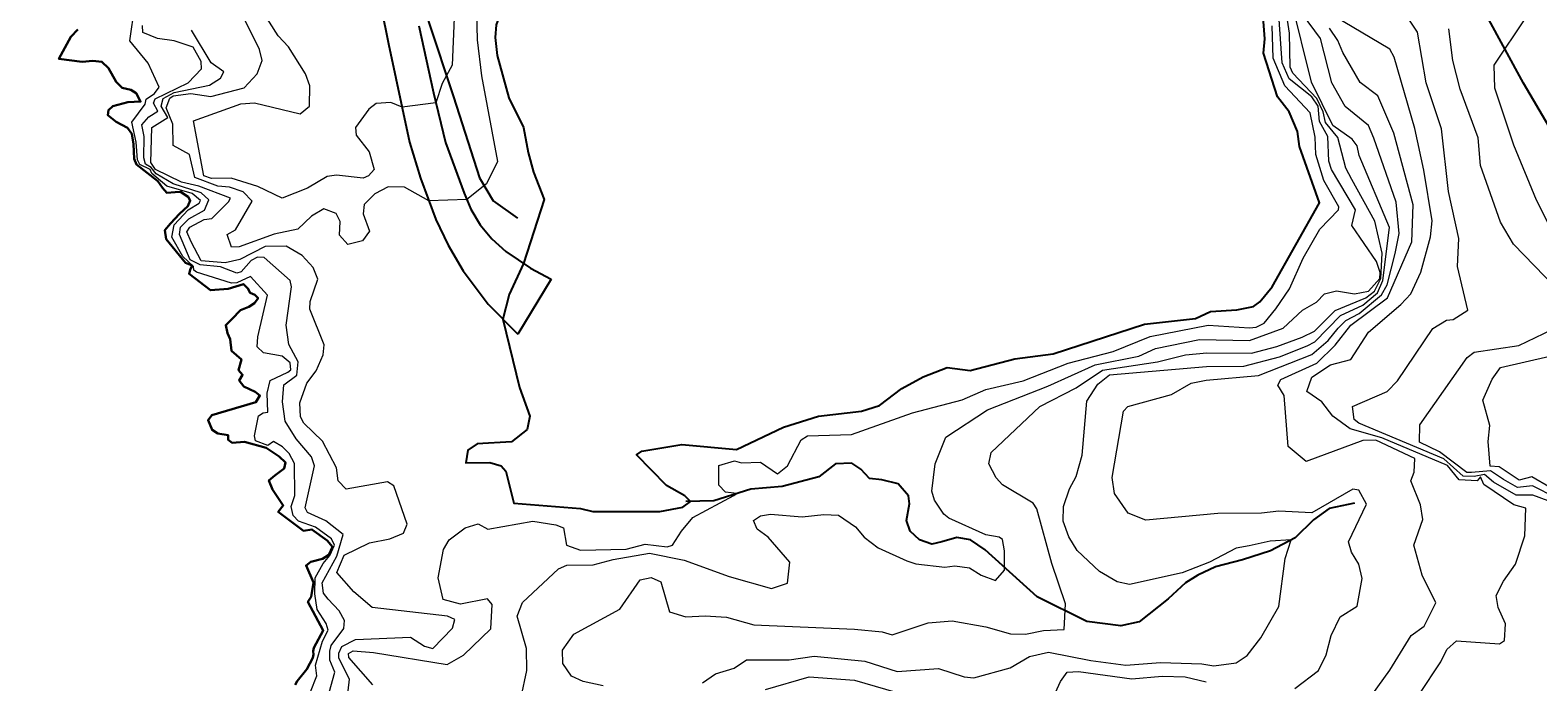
# Model space of a CAD drawing. Header units: metres. Extents: x 0 to 385757, y 0 to 6885278.
# Tile 5 of 108: x 308591 to 308707, y 6883909 to 6883959. Entities that reach past the tile are written whole.
import ezdxf

# ---------------------------------------------------------------- set-up
doc = ezdxf.new("R2010")
doc.units = ezdxf.units.M
for name, color, linetype, lineweight in [('_Hjelpelinjer', 7, 'Continuous', 0), ('K--DI---03001--Kystkontur-VANN', 8, 'Continuous', 30), ('K--DI---07018--Vegdekkekant-VKANT', 250, 'Continuous', 25), ('K--DI---Høydekurve-KURVE', 8, 'Continuous', 9), ('K--DI---Høydekurve-TKURVE', 7, 'Continuous', 20)]:
    doc.layers.add(name, color=color, linetype=linetype, lineweight=lineweight)
for name, color, linetype in [('K--DI---02003--Forsenkningskurve-FORKURVE', 8, 'STREK MED BDS208'), ('K--DI---09111--KantUtsnitt', 9, 'Continuous'), ('K--DI---Gjerde', 9, 'Continuous'), ('K--DI---KanalGrøft', 153, 'Continuous')]:
    doc.layers.add(name, color=color, linetype=linetype)
doc.styles.get("Standard").update_dxf_attribs({"font": 'isocpeur.ttf'})
doc.linetypes.add('STREK MED BDS208', pattern='A,3.5,[208,BDS.shx,S=128,R=0,X=0,Y=0]', length=3.5)
doc.dimstyles.new('Civil Tools', dxfattribs={"dimtxt": 2.5, "dimasz": 3, "dimexe": 0, "dimexo": 0, "dimgap": 2, "dimtad": 1, "dimdec": 0, "dimzin": 0, "dimdsep": 46, "dimtxsty": 'Standard', "dimblk1": 'OBLIQUE', "dimblk2": 'OBLIQUE', "dimsah": 1, "dimtsz": 1.5, "dimcen": 4, "dimadec": 0, "dimazin": 0, "dimtfac": 1, "dimtdec": 4, "dimtix": 1, "dimtmove": 0, "dimatfit": 3, "dimfxl": 1, "dimtolj": 1, "dimtzin": 0, "dimarcsym": 0})

# ---------------------------------------------------------------- blocks, each defined once
blk = doc.blocks.new('*D137')
at = {"layer": '_Hjelpelinjer', "color": 0, "linetype": 'Continuous', "lineweight": -2, "transparency": 16777216}
for p, q in [((308693.23, 6884473.63), (308693.23, 6884475.46)), ((308693.56, 6884473.03), (308693.23, 6884473.63)), ((308693.56, 6884472.4), (308693.56, 6884473.03))]:
    blk.add_line(p, q, dxfattribs=at)
at = {"layer": 'Defpoints', "color": 0, "linetype": 'Continuous', "transparency": 16777216}
for p in [(308693.23, 6884474.23), (308693.56, 6884472.4), (0, 0)]:
    blk.add_point(p, dxfattribs=at)
at = {"layer": '_Hjelpelinjer', "color": 0, "linetype": 'Continuous', "transparency": 16777216, "insert": (308692.9, 6884474.94), "char_height": 0.25, "attachment_point": 5, "rotation": 90}
blk.add_mtext('\\A1;308694', dxfattribs=at)
blk = doc.blocks.new('_Oblique')
at = {"color": 0, "linetype": 'ByBlock', "lineweight": -2}
blk.add_line((-0.5, -0.5), (0.5, 0.5), dxfattribs=at)
blk = doc.blocks.new('*D139')
at = {"layer": '_Hjelpelinjer', "color": 0, "linetype": 'Continuous', "lineweight": -2, "transparency": 16777216}
for p, q in [((308692.53, 6884448.54), (308693.13, 6884449.54)), ((308693.13, 6884449.54), (308695.18, 6884449.54)), ((308690.48, 6884448.54), (308692.53, 6884448.54))]:
    blk.add_line(p, q, dxfattribs=at)
at = {"layer": 'Defpoints', "color": 0, "linetype": 'Continuous', "transparency": 16777216}
for p in [(308693.73, 6884449.54), (308690.48, 6884448.54), (0, 0)]:
    blk.add_point(p, dxfattribs=at)
at = {"layer": '_Hjelpelinjer', "color": 0, "linetype": 'Continuous', "transparency": 16777216, "insert": (308694.55, 6884449.86), "char_height": 0.25, "attachment_point": 5}
blk.add_mtext('\\A1;6884449', dxfattribs=at)
blk = doc.blocks.new('*D141')
at = {"layer": '_Hjelpelinjer', "color": 0, "linetype": 'Continuous', "lineweight": -2, "transparency": 16777216}
for p, q in [((308672.53, 6884476.78), (308672.53, 6884478.58)), ((308672.25, 6884476.48), (308672.53, 6884476.78)), ((308672.25, 6884475.88), (308672.25, 6884476.48))]:
    blk.add_line(p, q, dxfattribs=at)
at = {"layer": 'Defpoints', "color": 0, "linetype": 'Continuous', "transparency": 16777216}
for p in [(308672.53, 6884477.38), (308672.25, 6884475.88), (0, 0)]:
    blk.add_point(p, dxfattribs=at)
at = {"layer": '_Hjelpelinjer', "color": 0, "linetype": 'Continuous', "transparency": 16777216, "insert": (308672.2, 6884478.08), "char_height": 0.25, "attachment_point": 5, "rotation": 90}
blk.add_mtext('\\A1;308672', dxfattribs=at)

msp = doc.modelspace()

# ---------------------------------------------------------------- linework, layer by layer
at = {"layer": 'K--DI---02003--Forsenkningskurve-FORKURVE', "elevation": 3, "flags": 128}
msp.add_lwpolyline([(308680.73, 6883971.9), (308680.66, 6883972.38), (308679.51, 6883974.85), (308679.46, 6883975.73), (308678.63, 6883976.18), (308674.35, 6883977.84), (308672.94, 6883978.22), (308672.15, 6883978.65), (308671.5, 6883978.63), (308668.59, 6883976.62), (308666.94, 6883975.96), (308663.91, 6883975.54), (308663.46, 6883975.32), (308662.85, 6883975.35), (308660.62, 6883973.27), (308656.76, 6883974.01), (308655.5, 6883973.46), (308654.49, 6883972.23), (308653.44, 6883971.71), (308650.27, 6883971.04), (308648.56, 6883970.34), (308647.43, 6883970.08), (308645.14, 6883969.97), (308641.11, 6883968.45), (308639.15, 6883968.4), (308636.43, 6883967.46), (308633.66, 6883967.69), (308631.36, 6883966.9), (308629.93, 6883965.69), (308627.66, 6883962.29), (308626.67, 6883959.63), (308626.6, 6883958.67), (308626.76, 6883957.26), (308627.66, 6883954), (308628.8, 6883951.71), (308629.16, 6883949.77), (308629.57, 6883948.23), (308630.39, 6883946.13), (308628.8, 6883941.18), (308627.69, 6883938.77), (308627.2, 6883936.87), (308628.49, 6883931.59), (308629.29, 6883929.38), (308629.08, 6883928.34), (308627.87, 6883927.38), (308625.2, 6883927.22), (308624.48, 6883926.75), (308624.31, 6883925.76), (308626.17, 6883925.79), (308627.07, 6883925.53), (308627.42, 6883925.11), (308628.04, 6883922.64), (308633.2, 6883922.24), (308634.15, 6883921.99), (308639.35, 6883921.99), (308641.12, 6883922.32), (308641.71, 6883922.77), (308641.29, 6883923.21), (308639.87, 6883924), (308637.53, 6883926.37), (308637.95, 6883926.66), (308641.04, 6883927.18), (308645.27, 6883926.8), (308648.93, 6883928.51), (308651.63, 6883929.36), (308654.96, 6883929.76), (308656.35, 6883930.19), (308658.07, 6883931.5), (308659.73, 6883932.4), (308661.58, 6883933.13), (308663.38, 6883932.9), (308666.83, 6883933.8), (308669.81, 6883934.18), (308676.87, 6883936.48), (308680.82, 6883936.92), (308681.98, 6883937.47), (308684.01, 6883937.59), (308685.32, 6883937.86), (308685.81, 6883938.22), (308686.75, 6883939.37), (308690.42, 6883945.86), (308688.87, 6883950.23), (308688.73, 6883951.39), (308688.07, 6883952.92), (308687.18, 6883954.07), (308686.08, 6883957.46), (308686.18, 6883958.55), (308686.08, 6883959.89), (308685.73, 6883961.39), (308685.75, 6883962.69), (308685.32, 6883963.6), (308683.14, 6883966.02), (308681.88, 6883968.63), (308680.01, 6883970.59), (308680.73, 6883971.9)], dxfattribs=at)
at = {"layer": 'K--DI---03001--Kystkontur-VANN', "elevation": 0.61, "flags": 128}
msp.add_lwpolyline([(308611.12, 6883908.59), (308611.26, 6883908.87), (308612.02, 6883909.81), (308612.48, 6883910.67), (308612.52, 6883910.93), (308612.51, 6883911.2), (308612.56, 6883911.44), (308613.28, 6883912.78), (308612.09, 6883915), (308612.34, 6883915.4), (308612.52, 6883916.5), (308611.95, 6883917.83), (308612.33, 6883918.1), (308613.22, 6883918.34), (308613.72, 6883918.65), (308614.01, 6883919.27), (308613.59, 6883919.76), (308612.4, 6883920.61), (308611.75, 6883920.51), (308609.8, 6883921.98), (308610.18, 6883922.45), (308609.35, 6883923.7), (308609.08, 6883924.39), (308609.53, 6883924.79), (308610.26, 6883925.33), (308610.36, 6883925.78), (308609.87, 6883926.25), (308608.87, 6883926.92), (308607.19, 6883927.39), (308606.22, 6883927.31), (308605.91, 6883927.54), (308605.92, 6883927.89), (308605.13, 6883928.03), (308604.69, 6883928.3), (308604.36, 6883929.06), (308604.66, 6883929.44), (308608.06, 6883930.44), (308608.38, 6883930.97), (308608.01, 6883931.26), (308607.12, 6883931.66), (308606.78, 6883932.13), (308607.04, 6883932.57), (308606.72, 6883932.94), (308606.94, 6883933.75), (308606.19, 6883934.42), (308606.08, 6883935.33), (308605.86, 6883935.78), (308605.73, 6883936.41), (308606.2, 6883936.88), (308606.88, 6883937.56), (308607.51, 6883937.83), (308607.97, 6883938.11), (308608.24, 6883938.49), (308607.99, 6883938.75), (308607.62, 6883938.9), (308607.45, 6883939.24), (308607.1, 6883939.58), (308605.93, 6883939.22), (308604.55, 6883939.11), (308602.91, 6883940.39), (308602.99, 6883940.69), (308603.12, 6883941.02), (308602.62, 6883941.23), (308601.13, 6883943.06), (308601.02, 6883943.75), (308601.46, 6883944.27), (308602.16, 6883945.01), (308602.79, 6883945.6), (308602.98, 6883946.04), (308602.81, 6883946.34), (308602.23, 6883946.73), (308601.81, 6883946.7), (308601.16, 6883946.65), (308600.84, 6883947.03), (308600.47, 6883947.55), (308598.82, 6883948.83), (308598.64, 6883949.27), (308598.59, 6883950.4), (308598.45, 6883951.2), (308598.12, 6883951.67), (308597.25, 6883952.14), (308596.59, 6883952.66), (308596.65, 6883953.04), (308596.99, 6883953.35), (308598.14, 6883953.67), (308599.14, 6883953.7), (308598.8, 6883954.35), (308598.39, 6883954.62), (308597.71, 6883954.76), (308597.24, 6883955.22), (308596.65, 6883956.29), (308596.15, 6883956.78), (308595.44, 6883956.85), (308594.62, 6883956.78), (308592.82, 6883957.02), (308593.73, 6883958.7), (308594.28, 6883959.28)], dxfattribs=at)
at = {"layer": 'K--DI---07018--Vegdekkekant-VKANT'}
for points in [[(308617.21, 6883963.81, 6.24), (308618.34, 6883958.17, 5.59), (308619.96, 6883950.57, 4.67), (308620.81, 6883947.77, 4.25), (308621.99, 6883944.58, 3.8), (308622.96, 6883942.59, 3.46), (308624.11, 6883940.62, 3.18), (308626.05, 6883938.02, 3.07), (308628.34, 6883935.71, 2.92)], [(308620.68, 6883959.57, 5.61), (308621.81, 6883954.37, 5.08), (308622.76, 6883950.54, 4.68), (308624.2, 6883946.62, 4.08), (308624.72, 6883945.39, 3.88), (308625.43, 6883944.16, 3.69), (308626.34, 6883943.08, 3.4), (308627.42, 6883942.11, 3.13), (308629.32, 6883940.82, 2.95), (308630.94, 6883939.97, 2.89)], [(308630.94, 6883939.97, 2.89), (308628.34, 6883935.71, 2.92)]]:
    msp.add_polyline3d(points, dxfattribs=at)
at = {"layer": 'K--DI---09111--KantUtsnitt', "linetype": 'Continuous', "elevation": 0.61}
msp.add_lwpolyline([(308611.12, 6883908.59), (308611.26, 6883908.87), (308612.02, 6883909.81), (308612.48, 6883910.67), (308612.52, 6883910.93), (308612.51, 6883911.2), (308612.56, 6883911.44), (308613.28, 6883912.78), (308612.09, 6883915), (308612.34, 6883915.4), (308612.52, 6883916.5), (308611.95, 6883917.83), (308612.33, 6883918.1), (308613.22, 6883918.34), (308613.72, 6883918.65), (308614.01, 6883919.27), (308613.59, 6883919.76), (308612.4, 6883920.61), (308611.75, 6883920.51), (308609.8, 6883921.98), (308610.18, 6883922.45), (308609.35, 6883923.7), (308609.08, 6883924.39), (308609.53, 6883924.79), (308610.26, 6883925.33), (308610.36, 6883925.78), (308609.87, 6883926.25), (308608.87, 6883926.92), (308607.19, 6883927.39), (308606.22, 6883927.31), (308605.91, 6883927.54), (308605.92, 6883927.89), (308605.13, 6883928.03), (308604.69, 6883928.3), (308604.36, 6883929.06), (308604.66, 6883929.44), (308608.06, 6883930.44), (308608.38, 6883930.97), (308608.01, 6883931.26), (308607.12, 6883931.66), (308606.78, 6883932.13), (308607.04, 6883932.57), (308606.72, 6883932.94), (308606.94, 6883933.75), (308606.19, 6883934.42), (308606.08, 6883935.33), (308605.86, 6883935.78), (308605.73, 6883936.41), (308606.2, 6883936.88), (308606.88, 6883937.56), (308607.51, 6883937.83), (308607.97, 6883938.11), (308608.24, 6883938.49), (308607.99, 6883938.75), (308607.62, 6883938.9), (308607.45, 6883939.24), (308607.1, 6883939.58), (308605.93, 6883939.22), (308604.55, 6883939.11), (308602.91, 6883940.39), (308602.99, 6883940.69), (308603.12, 6883941.02), (308602.62, 6883941.23), (308601.13, 6883943.06), (308601.02, 6883943.75), (308601.46, 6883944.27), (308602.16, 6883945.01), (308602.79, 6883945.6), (308602.98, 6883946.04), (308602.81, 6883946.34), (308602.23, 6883946.73), (308601.81, 6883946.7), (308601.16, 6883946.65), (308600.84, 6883947.03), (308600.47, 6883947.55), (308598.82, 6883948.83), (308598.64, 6883949.27), (308598.59, 6883950.4), (308598.45, 6883951.2), (308598.12, 6883951.67), (308597.25, 6883952.14), (308596.59, 6883952.66), (308596.65, 6883953.04), (308596.99, 6883953.35), (308598.14, 6883953.67), (308599.14, 6883953.7), (308598.8, 6883954.35), (308598.39, 6883954.62), (308597.71, 6883954.76), (308597.24, 6883955.22), (308596.65, 6883956.29), (308596.15, 6883956.78), (308595.44, 6883956.85), (308594.62, 6883956.78), (308592.82, 6883957.02), (308593.73, 6883958.7), (308594.28, 6883959.28)], dxfattribs=at)
at = {"layer": 'K--DI---09111--KantUtsnitt', "linetype": 'Continuous'}
for points in [[(308617.21, 6883963.81, 6.24), (308618.34, 6883958.17, 5.59), (308619.96, 6883950.57, 4.67), (308620.81, 6883947.77, 4.25), (308621.99, 6883944.58, 3.8), (308622.96, 6883942.59, 3.46), (308624.11, 6883940.62, 3.18), (308626.05, 6883938.02, 3.07), (308628.34, 6883935.71, 2.92)], [(308620.68, 6883959.57, 5.61), (308621.81, 6883954.37, 5.08), (308622.76, 6883950.54, 4.68), (308624.2, 6883946.62, 4.08), (308624.72, 6883945.39, 3.88), (308625.43, 6883944.16, 3.69), (308626.34, 6883943.08, 3.4), (308627.42, 6883942.11, 3.13), (308629.32, 6883940.82, 2.95), (308630.94, 6883939.97, 2.89)], [(308630.94, 6883939.97, 2.89), (308628.34, 6883935.71, 2.92)]]:
    msp.add_polyline3d(points, dxfattribs=at)
at = {"layer": 'K--DI---Gjerde', "linetype": 'Continuous'}
for points in [[(308726.35, 6883891.33, 15.82), (308725.83, 6883898.01, 15.07), (308725.06, 6883908.49, 14.96), (308724.65, 6883911.9, 15.25), (308724.55, 6883914.48, 17.28), (308722.48, 6883922.12, 17.44), (308720.7, 6883929.4, 17.04), (308716.67, 6883936.43, 15.93), (308711.67, 6883945.87, 15.72), (308706.23, 6883955.12, 15.33), (308700.69, 6883965.28, 14.66), (308695.25, 6883971.8, 14.64), (308688.37, 6883979.38, 14.5), (308683.69, 6883984.51, 14.06)], [(308639.92, 6883973.84, 9.46), (308636.21, 6883972.64, 8.97), (308629.78, 6883971.01, 8.08), (308625.42, 6883968.89, 7.52), (308623.95, 6883967.53, 7.39), (308622.33, 6883964.99, 7.05), (308621.33, 6883962.17, 6.47), (308621.42, 6883959.89, 6.26), (308623.38, 6883954.06, 5.51), (308625.37, 6883947.8, 4.8), (308626.43, 6883946.02, 4.41), (308628.32, 6883944.69, 3.85)]]:
    msp.add_polyline3d(points, dxfattribs=at)
at = {"layer": 'K--DI---Høydekurve-KURVE', "flags": 128}
for points, elevation in [([(308625.11, 6883961.72), (308625.21, 6883958.48), (308625.53, 6883955.69), (308626.78, 6883949.06), (308625.92, 6883947.34), (308624.41, 6883946.13), (308621.45, 6883946.03), (308619.57, 6883947.09), (308618.31, 6883947.1), (308617.27, 6883946.56), (308616.45, 6883945.74), (308616.37, 6883945.02), (308616.87, 6883943.68), (308616.33, 6883942.93), (308615.18, 6883942.64), (308614.54, 6883943.36), (308614.6, 6883944.42), (308614.29, 6883945.05), (308613.33, 6883945.41), (308612.37, 6883944.84), (308611.32, 6883943.84), (308609.48, 6883943.45), (308606.77, 6883942.46), (308606.19, 6883942.44), (308605.85, 6883943.41), (308606.5, 6883943.79), (308607.79, 6883946), (308607.09, 6883946.72), (308606.01, 6883947.07), (308605.11, 6883947.17), (308603.34, 6883947.82), (308602.92, 6883949.6), (308601.65, 6883950.31), (308601.63, 6883951.96), (308601.11, 6883953.21), (308601.39, 6883953.96), (308601.66, 6883954.14), (308603.03, 6883954.32), (308604.57, 6883954.1), (308607.16, 6883954.76), (308608.17, 6883955.86), (308608.54, 6883956.88), (308608.34, 6883957.72), (308606.84, 6883960.74)], 4), ([(308634.96, 6883908.51), (308633.42, 6883908.85), (308632.5, 6883909.26), (308631.84, 6883910.23), (308631.8, 6883911.28), (308632.69, 6883912.51), (308636.24, 6883914.43), (308637.82, 6883916.71), (308638.68, 6883916.89), (308639.42, 6883916.56), (308640.09, 6883914.24), (308641.36, 6883913.86), (308642.85, 6883913.93), (308644.51, 6883913.82), (308646.62, 6883913.23), (308654.43, 6883912.89), (308656.57, 6883912.68), (308657.33, 6883912.46), (308660.11, 6883913.39), (308661.98, 6883913.54), (308664.59, 6883913.08), (308666.49, 6883912.54), (308667.67, 6883912.5), (308669.05, 6883912.79), (308670.66, 6883912.86), (308670.76, 6883914.86), (308669.71, 6883917.97), (308668.54, 6883922.2), (308668.26, 6883922.64), (308665.88, 6883924.06), (308665.39, 6883924.61), (308664.81, 6883925.69), (308665, 6883926.55), (308668.78, 6883930.12), (308671.58, 6883931.56), (308673.62, 6883932.94), (308677.89, 6883933.58), (308680.04, 6883934.12), (308681.69, 6883934.26), (308685.17, 6883934.23), (308687.13, 6883934.76), (308689.09, 6883935.47), (308690.03, 6883935.95), (308691.64, 6883937.53), (308694.02, 6883938.52), (308694.68, 6883939.05), (308695.16, 6883940.01), (308695.28, 6883941.99), (308694.72, 6883944.46), (308692.93, 6883947.67), (308692.46, 6883948.56), (308691.85, 6883950.92), (308690.89, 6883952.09), (308690.7, 6883952.92), (308690.22, 6883953.95), (308688.36, 6883955.89), (308688.16, 6883956.36), (308688.1, 6883959), (308687.71, 6883961.53)], 6), ([(308642.64, 6883908.75), (308643.65, 6883909.44), (308645.11, 6883909.88), (308646.06, 6883910.51), (308649.37, 6883910.52), (308651.29, 6883910.81), (308655.23, 6883910.41), (308657.72, 6883909.62), (308660.92, 6883909.84), (308662.91, 6883909.2), (308663.65, 6883909.12), (308666.47, 6883909.91), (308667.96, 6883910.78), (308669.45, 6883911.11), (308672.73, 6883910.47), (308675.42, 6883910.12), (308678.11, 6883910.31), (308681.3, 6883910.22), (308682.23, 6883910.05), (308683.96, 6883910.29), (308684.81, 6883910.86), (308685.87, 6883912.22), (308687.28, 6883914.64), (308687.77, 6883918.35), (308688.24, 6883919.8), (308686.61, 6883919.69), (308684.99, 6883919.33), (308683.96, 6883919.17), (308681.9, 6883918.07), (308679.78, 6883917.26), (308675.72, 6883916.35), (308674.76, 6883916.56), (308673.39, 6883917.36), (308671.66, 6883918.98), (308671.02, 6883920.03), (308670.58, 6883921.26), (308670.59, 6883922.39), (308671.06, 6883923.75), (308671.59, 6883924.69), (308672.04, 6883926.35), (308672.41, 6883930.53), (308673.27, 6883931.84), (308674.15, 6883932.56), (308681.68, 6883933.2), (308684.56, 6883933.23), (308687.32, 6883933.95), (308689.46, 6883934.8), (308690.07, 6883935.13), (308692.04, 6883937.16), (308693.78, 6883937.95), (308694.92, 6883938.92), (308695.34, 6883939.87), (308695.85, 6883943.97), (308693.5, 6883949.54), (308693.34, 6883950.27), (308692.95, 6883950.79), (308691.46, 6883951.85), (308689.81, 6883955.2), (308688.24, 6883961.54)], 7), ([(308612.3, 6883908.04), (308612.79, 6883909.29), (308612.68, 6883910.11), (308613.23, 6883911.96), (308613.67, 6883912.82), (308613.51, 6883913.34), (308612.8, 6883914.42), (308612.63, 6883915.63), (308612.66, 6883916.87), (308613.27, 6883917.97), (308613.8, 6883918.58), (308614.16, 6883919.4), (308613.92, 6883919.88), (308612.69, 6883920.79), (308611.37, 6883921.26), (308610.96, 6883921.69), (308610.8, 6883922.39), (308611.08, 6883923.24), (308611.05, 6883925.71), (308610.64, 6883926.48), (308610.13, 6883926.99), (308609.42, 6883927.42), (308608.98, 6883927.11), (308608.03, 6883927.46), (308607.97, 6883927.85), (308608.28, 6883929.4), (308608.63, 6883929.62), (308609, 6883929.69), (308608.95, 6883931.16), (308609.16, 6883932.14), (308610.53, 6883932.77), (308610.77, 6883932.95), (308610.72, 6883933.5), (308610.1, 6883934.02), (308608.66, 6883934.28), (308608.16, 6883934.72), (308608.21, 6883935.51), (308608.97, 6883938.74), (308607.64, 6883940.17), (308606.58, 6883939.69), (308606.17, 6883939.66), (308603.47, 6883940.51), (308603.26, 6883940.67), (308603.24, 6883940.95), (308602.42, 6883941.71), (308601.57, 6883943.21), (308601.74, 6883944.17), (308602.82, 6883945.32), (308603.68, 6883945.85), (308603.78, 6883946.04), (308603.14, 6883946.58), (308601.17, 6883947.16), (308600.01, 6883948.15), (308599.88, 6883948.46), (308599.09, 6883948.84), (308598.9, 6883949.2), (308598.8, 6883950.56), (308598.46, 6883952.1), (308599.49, 6883953.51), (308599.56, 6883953.9), (308600.21, 6883954.34), (308600.57, 6883954.82), (308599.73, 6883956.68), (308598.3, 6883958.4), (308598.69, 6883961.08)], 1), ([(308688.52, 6883908.31), (308690.35, 6883909.7), (308690.95, 6883910.91), (308691.33, 6883912.4), (308692.02, 6883913.86), (308693.33, 6883914.68), (308693.73, 6883916.82), (308693.47, 6883917.93), (308692.9, 6883918.85), (308692.66, 6883919.64), (308694.06, 6883922.57), (308693.46, 6883923.65), (308693, 6883923.72), (308689.84, 6883921.88), (308687.28, 6883922.03), (308685.94, 6883921.86), (308682.54, 6883921.83), (308676.97, 6883921.32), (308675.62, 6883921.86), (308674.55, 6883923.38), (308674.36, 6883924.63), (308675.25, 6883929.75), (308675.57, 6883930.11), (308678.97, 6883931.05), (308680.48, 6883931.92), (308681.66, 6883932.16), (308685.69, 6883932.52), (308689.84, 6883934.13), (308691.1, 6883935.22), (308691.86, 6883936.18), (308692.45, 6883936.78), (308693.5, 6883937.31), (308695.23, 6883938.76), (308695.65, 6883939.54), (308696.28, 6883941.96), (308696.58, 6883943.5), (308696.37, 6883945.93), (308694.63, 6883950.88), (308694.21, 6883951.84), (308692.42, 6883953.32), (308691.37, 6883955.15), (308690.5, 6883958.57), (308689.11, 6883960.47)], 8), ([(308708.13, 6883922.81), (308706.95, 6883923.27), (308705.64, 6883923.27), (308703.9, 6883924.27), (308703.19, 6883924.86), (308702.4, 6883924.69), (308701.54, 6883924.73), (308700.05, 6883926.06), (308693.46, 6883928.82), (308693.1, 6883929.1), (308692.98, 6883930.12), (308695.65, 6883931.29), (308696.45, 6883932.09), (308699.2, 6883936.14), (308700.26, 6883936.79), (308700.77, 6883936.85), (308701.92, 6883937.56), (308701.1, 6883940.95), (308701.21, 6883943.12), (308700.42, 6883946.76), (308699.88, 6883951.59), (308698.68, 6883955.16), (308698.01, 6883959.08), (308696.84, 6883960.81)], 11), ([(308708.56, 6883943.41), (308707.23, 6883946.07), (308705.47, 6883950.34), (308704.01, 6883954.75), (308703.94, 6883956.51), (308706.4, 6883960.17)], 13), ([(308613.22, 6883906.14), (308614.19, 6883909.56), (308613.78, 6883910.49), (308613.78, 6883911.19), (308613.9, 6883911.64), (308614.88, 6883912.94), (308614.94, 6883913.56), (308614.51, 6883914.32), (308613.65, 6883915.22), (308613.31, 6883915.69), (308613.21, 6883916.48), (308614.34, 6883918.55), (308614.82, 6883920.21), (308613.48, 6883921.28), (308612.05, 6883921.91), (308611.87, 6883922.28), (308612.61, 6883925.54), (308612.36, 6883926.22), (308611.19, 6883927.62), (308610.34, 6883928.98), (308610.13, 6883930.49), (308610.23, 6883931.8), (308611.24, 6883932.55), (308611.35, 6883933.57), (308610.61, 6883934.9), (308610.42, 6883936.4), (308610.83, 6883939.37), (308610.72, 6883939.87), (308608.72, 6883941.64), (308608.19, 6883941.67), (308607.69, 6883941.42), (308606.93, 6883940.54), (308606.59, 6883940.43), (308605.33, 6883940.93), (308603.74, 6883941.07), (308602.99, 6883941.46), (308602.14, 6883943.42), (308602.24, 6883943.98), (308602.88, 6883944.63), (308604.08, 6883945.31), (308604.43, 6883946.11), (308603.83, 6883946.64), (308601.67, 6883947.35), (308600.35, 6883948.11), (308599.96, 6883948.6), (308599.53, 6883948.85), (308599.39, 6883949.35), (308599.41, 6883951.01), (308599.24, 6883951.9), (308599.77, 6883952.53), (308600.48, 6883952.97), (308600.15, 6883953.57), (308600.26, 6883953.92), (308602.81, 6883955.14), (308603.85, 6883956.23), (308603.83, 6883956.81), (308603.22, 6883957.9), (308601.74, 6883958.39), (308600.45, 6883958.57), (308599.31, 6883959.05), (308599.29, 6883959.59)], 2), ([(308615.09, 6883906.98), (308615.31, 6883909.03), (308614.5, 6883910.64), (308614.5, 6883911.05), (308614.73, 6883911.55), (308615.79, 6883912.1), (308620.05, 6883912.28), (308621.12, 6883911.57), (308621.76, 6883911.39), (308623.3, 6883912.96), (308623.47, 6883913.64), (308622.91, 6883913.91), (308617.06, 6883914.56), (308615.65, 6883915.79), (308614.34, 6883917.28), (308614.91, 6883918.63), (308616.87, 6883919.57), (308618.44, 6883919.89), (308619.5, 6883920.32), (308619.78, 6883921.02), (308618.74, 6883923.99), (308618.26, 6883924.3), (308615.05, 6883923.73), (308614.43, 6883924.36), (308614.3, 6883925.37), (308613.22, 6883927.43), (308611.78, 6883928.83), (308611.52, 6883929.33), (308611.48, 6883930.41), (308612, 6883931.91), (308612.74, 6883932.88), (308613.27, 6883934.11), (308613.35, 6883934.88), (308612.24, 6883937.64), (308612.26, 6883938.24), (308612.86, 6883939.97), (308612.49, 6883940.87), (308611.66, 6883941.8), (308610.42, 6883942.51), (308608.79, 6883942.5), (308606.83, 6883941.5), (308605.68, 6883941.22), (308603.83, 6883941.38), (308603.05, 6883942.86), (308602.72, 6883943.62), (308602.94, 6883943.99), (308604.05, 6883944.58), (308604.65, 6883944.67), (308605.94, 6883945.94), (308606.09, 6883946.24), (308603.66, 6883947.17), (308602.31, 6883947.48), (308600.28, 6883948.46), (308599.94, 6883948.99), (308600.02, 6883951.69), (308601.24, 6883952.47), (308600.72, 6883953.35), (308600.88, 6883953.94), (308601.73, 6883954.4), (308604.48, 6883954.97), (308605.33, 6883955.51), (308605.59, 6883956), (308604.61, 6883956.7), (308603.07, 6883959.23)], 3), ([(308617.11, 6883908.6), (308615.27, 6883910.7), (308615.24, 6883911), (308615.61, 6883911.22), (308617.17, 6883911.1), (308622.87, 6883910.16), (308624.15, 6883910.88), (308626.26, 6883912.91), (308626.36, 6883914.79), (308625.99, 6883915.24), (308623.92, 6883914.83), (308622.56, 6883915.18), (308622.18, 6883916.87), (308622.6, 6883919.06), (308623.03, 6883919.8), (308624.27, 6883920.73), (308625.27, 6883921.03), (308626.02, 6883920.64), (308629.51, 6883921.25), (308631.28, 6883920.97), (308631.89, 6883920.72), (308632.11, 6883919.38), (308633.2, 6883919), (308636.74, 6883919.09), (308638.22, 6883919.46), (308639.92, 6883919.27), (308640.32, 6883919.38), (308641.03, 6883920.47), (308641.89, 6883921.52), (308645.07, 6883923.22), (308645.31, 6883923.39), (308644.43, 6883923.5), (308643.92, 6883924.02), (308643.92, 6883925.56), (308645.12, 6883925.92), (308645.68, 6883925.75), (308647.15, 6883925.82), (308648.46, 6883924.9), (308649.22, 6883925.54), (308650.29, 6883927.53), (308650.78, 6883927.86), (308654.18, 6883927.95), (308658.92, 6883929.64), (308662.76, 6883930.64), (308664.58, 6883931.44), (308667.48, 6883932.11), (308670.97, 6883933.46), (308674.44, 6883934.37), (308677.3, 6883935.54), (308681.8, 6883936.4), (308685.01, 6883936.2), (308685.53, 6883936.25), (308686.15, 6883936.56), (308687.05, 6883937.68), (308688.1, 6883939.22), (308689.16, 6883941.59), (308690.46, 6883943.83), (308691.9, 6883945.32), (308691.91, 6883945.57), (308690.77, 6883947.61), (308690.13, 6883949.61), (308690.08, 6883950.94), (308689.71, 6883952.83), (308687.73, 6883954.92), (308686.84, 6883957.06), (308686.75, 6883959.55)], 4), ([(308694.47, 6883907.78), (308695.88, 6883909.72), (308697.53, 6883912.41), (308698.53, 6883913.12), (308699.42, 6883914.93), (308698.38, 6883917.08), (308697.74, 6883919.38), (308698.43, 6883921.37), (308698.24, 6883922.52), (308697.5, 6883924.37), (308697.75, 6883925.03), (308697.8, 6883926.09), (308694.79, 6883927.5), (308693.79, 6883927.49), (308689.38, 6883925.86), (308688, 6883927.03), (308687.68, 6883930.98), (308687.2, 6883931.78), (308687.42, 6883932.21), (308690.21, 6883933.46), (308691.63, 6883934.86), (308692.85, 6883936.41), (308695.69, 6883938.52), (308697.58, 6883942.86), (308697.68, 6883945.71), (308696.18, 6883951.25), (308694.93, 6883954.15), (308693.58, 6883955.19), (308692.24, 6883957.49), (308691.85, 6883958.44), (308691.19, 6883959.38)], 9), ([(308708.68, 6883939.36), (308705.45, 6883942.67), (308704.45, 6883944.38), (308702.9, 6883948.76), (308702.71, 6883950.89), (308701.32, 6883954.67), (308700.76, 6883956.88), (308700.43, 6883959.32)], 12), ([(308708.75, 6883923.04), (308706.91, 6883923.97), (308705.76, 6883923.85), (308704.66, 6883924.46), (308703.66, 6883925.14), (308702.18, 6883925), (308701.83, 6883925.02), (308699.72, 6883926.62), (308698.17, 6883927.35), (308698.18, 6883928.7), (308701.85, 6883933.9), (308702.4, 6883934.33), (308705.85, 6883934.83), (308708.44, 6883936.07)], 12), ([(308709.7, 6883923.03), (308706.87, 6883924.67), (308705.89, 6883924.43), (308704.33, 6883925.45), (308703.65, 6883925.49), (308703.49, 6883927.4), (308703.61, 6883928.66), (308703.08, 6883930.61), (308703.8, 6883932.24), (308704.45, 6883933.13), (308708.25, 6883934.01)], 13), ([(308647.52, 6883908.23), (308650.92, 6883909.2), (308654.41, 6883908.95), (308657.62, 6883908.01)], 8), ([(308669.73, 6883907.42), (308670.37, 6883908.84), (308670.88, 6883909.56), (308671.75, 6883909.61), (308675.89, 6883909.06), (308678.23, 6883909.26), (308680.02, 6883909.2), (308681.66, 6883908.82)], 8)]:
    msp.add_lwpolyline(points, dxfattribs=dict(at, elevation=elevation))
at = {"layer": 'K--DI---Høydekurve-TKURVE', "flags": 128}
for points, elevation in [([(308623.42, 6883960.17), (308623.27, 6883956.51), (308622.48, 6883955.11), (308622, 6883953.6), (308619.39, 6883953.26), (308618.51, 6883953.64), (308617.37, 6883953.55), (308616.82, 6883953.11), (308615.79, 6883951.71), (308615.82, 6883951.11), (308616.84, 6883949.82), (308617.23, 6883948.46), (308616.79, 6883947.97), (308616.36, 6883947.77), (308614.31, 6883948.01), (308613.59, 6883947.92), (308612.05, 6883947.01), (308610.1, 6883946.23), (308608.21, 6883947.13), (308606.15, 6883947.77), (308604.63, 6883947.76), (308604.04, 6883947.96), (308603.24, 6883952.21), (308606.91, 6883953.52), (308607.96, 6883953.6), (308611.49, 6883952.76), (308612.23, 6883953.34), (308612.25, 6883954.92), (308611.91, 6883955.86), (308610.58, 6883957.93), (308609.8, 6883958.8), (308607.16, 6883962.97)], 5), ([(308628.6, 6883907.63), (308629.04, 6883909.7), (308629.01, 6883911.4), (308628.3, 6883913.91), (308628.71, 6883914.96), (308631.49, 6883917.55), (308632.15, 6883917.85), (308634.18, 6883917.86), (308635.72, 6883918.29), (308638.55, 6883918.76), (308641.22, 6883918.22), (308644.7, 6883916.96), (308647.99, 6883916.04), (308649.23, 6883916.46), (308649.41, 6883918.07), (308647.73, 6883920.01), (308646.88, 6883920.62), (308646.59, 6883921.31), (308647.14, 6883921.65), (308647.91, 6883921.78), (308650.37, 6883921.59), (308652.05, 6883921.77), (308653.18, 6883921.7), (308654.49, 6883920.8), (308655.17, 6883920.01), (308656.26, 6883919.18), (308658.48, 6883918.17), (308659.17, 6883917.95), (308661.42, 6883917.7), (308662.18, 6883917.8), (308663.32, 6883917.63), (308664.23, 6883917.06), (308665.34, 6883916.66), (308666.02, 6883917.45), (308666.03, 6883918.96), (308665.89, 6883919.82), (308665.61, 6883920.02), (308664.59, 6883920.2), (308661.73, 6883921.48), (308661.34, 6883921.79), (308660.6, 6883922.88), (308660.4, 6883923.58), (308660.67, 6883925.69), (308661.48, 6883927.75), (308664.72, 6883929.85), (308669.39, 6883931.68), (308673.04, 6883933.35), (308676.43, 6883934.02), (308677.73, 6883934.6), (308681.14, 6883935.31), (308685.01, 6883935.21), (308687.61, 6883936.17), (308689.1, 6883937.57), (308690.19, 6883938.19), (308690.8, 6883938.83), (308691.74, 6883939.07), (308693.14, 6883938.83), (308694.23, 6883939.03), (308695.09, 6883940.02), (308695.11, 6883940.47), (308694.84, 6883941.32), (308692.93, 6883944.11), (308693.2, 6883945.32), (308691.35, 6883948.46), (308691.15, 6883949.1), (308691.08, 6883951), (308690.43, 6883952.16), (308690.31, 6883953.34), (308689.82, 6883954.06), (308688.07, 6883955.45), (308687.53, 6883956.69), (308687.19, 6883961.53)], 5), ([(308698.15, 6883907.83), (308699.82, 6883910.36), (308700.27, 6883911.31), (308701.03, 6883911.98), (308704.37, 6883911.76), (308704.76, 6883912.02), (308704.83, 6883913.31), (308704.26, 6883914.58), (308704.09, 6883915.49), (308704.66, 6883916.61), (308705.6, 6883917.91), (308706.32, 6883920.11), (308706.41, 6883922.26), (308705.47, 6883922.5), (308703.14, 6883924.08), (308702.88, 6883924.68), (308702.62, 6883924.38), (308701.25, 6883924.45), (308700.34, 6883925.55), (308695.25, 6883927.69), (308692.79, 6883928.39), (308691.45, 6883929.36), (308690.61, 6883930.48), (308689.45, 6883931.28), (308689.84, 6883932.38), (308691.27, 6883933.34), (308692.85, 6883933.76), (308694.21, 6883935.87), (308696.73, 6883938), (308697.49, 6883938.82), (308698.28, 6883940.52), (308699.03, 6883943.23), (308699.14, 6883944.47), (308698.5, 6883948.41), (308697.81, 6883951.63), (308696.2, 6883957.15), (308695.87, 6883957.76), (308690.17, 6883961.14)], 10)]:
    msp.add_lwpolyline(points, dxfattribs=dict(at, elevation=elevation))
at = {"layer": 'K--DI---KanalGrøft', "linetype": 'Continuous'}
msp.add_polyline3d([(308693.14, 6883922.64, 7.61), (308691.18, 6883922.23, 7.47), (308689.95, 6883921.36, 7.27), (308688.54, 6883919.96, 7.06), (308686.63, 6883918.95, 6.66), (308684.45, 6883918.26, 6.62), (308682.36, 6883917.71, 6.5), (308681, 6883917.07, 6.36), (308680.06, 6883916.48, 6.23), (308678.71, 6883915.23, 6.1), (308676.47, 6883913.45, 5.99), (308675.03, 6883913.16, 5.69), (308672.42, 6883913.49, 5.37), (308668.55, 6883915.39, 4.91), (308664.53, 6883919.04, 4.56), (308663.39, 6883919.81, 4.55), (308662.35, 6883919.99, 4.56), (308661.19, 6883919.64, 4.56), (308660.4, 6883919.47, 4.55), (308659.44, 6883919.81, 4.46), (308658.73, 6883920.47, 4.45), (308658.45, 6883921.29, 4.44), (308658.68, 6883922.58, 4.4), (308658.6, 6883923.2, 4.39), (308657.79, 6883924.14, 4.21), (308656.53, 6883924.44, 4.2), (308655.59, 6883924.54, 4.19), (308654.91, 6883925.26, 4.17), (308654.21, 6883925.73, 4.16), (308652.94, 6883925.69, 4.16), (308651.66, 6883924.67, 4.12), (308648.81, 6883923.94, 4.12), (308646.38, 6883923.72, 4.11), (308643.52, 6883922.82, 3.81), (308641.37, 6883922.76, 2.85)], dxfattribs=at)

# ---------------------------------------------------------------- dimensions: what is measured, and where the dimension line sits
at = {"layer": '_Hjelpelinjer', "linetype": 'Continuous'}
for feature_location, offset, dtype, picture, middle in [((308672.2466, 6884475.8752), (0.2804, 1.5012), 1, '*D141', (308672.2019, 6884478.0765)), ((308693.5633, 6884472.4034), (-0.336, 1.827), 1, '*D137', (308692.9023, 6884474.943)), ((308690.4832, 6884448.5382), (3.242, 0.997), 0, '*D139', (308694.5501, 6884449.8602))]:
    dim = msp.add_ordinate_dim(feature_location=feature_location, offset=offset, dtype=dtype, origin=(0, 0), dimstyle='Civil Tools', override={"dimscale": 0.1}, dxfattribs=at)
    dim.commit()
    dim.dimension.update_dxf_attribs({"geometry": picture, "text_midpoint": middle})

doc.saveas('drawing.dxf')
